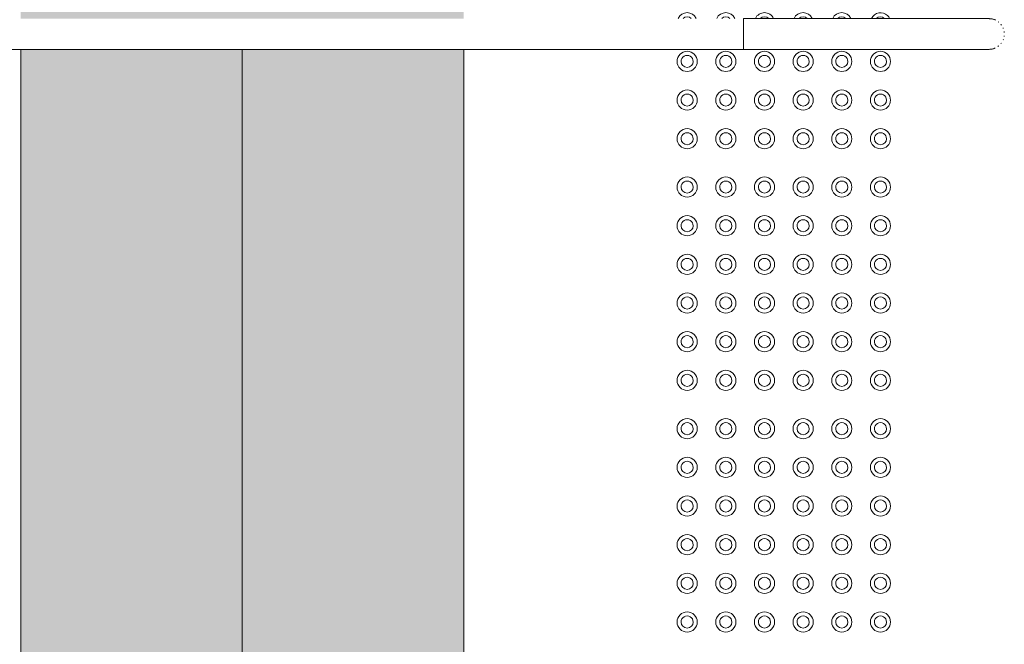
# Model space of a CAD drawing. Header units: metres. Extents: x 2.5 to 42.1, y -73.7 to -48.4.
# Tile 32 of 256: x 9.05 to 10.273, y -59.736 to -58.961. Entities that reach past the tile are written whole.
import ezdxf

# ---------------------------------------------------------------- set-up
doc = ezdxf.new("R2010")
doc.units = ezdxf.units.M
doc.linetypes.add('Projeção', pattern=[0.003968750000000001, 0.002381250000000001, -0.0015875])
for name, color, linetype, lineweight in [('A-FLOR', 7, 'Continuous', 18), ('A-GENM', 7, 'Continuous', 18), ('Balaústres', 7, 'Continuous', 18), ('Corrimão', 7, 'Continuous', 18), ('Guarda-corpos', 7, 'Continuous', 18), ('S-STRS', 7, 'Continuous', 18)]:
    doc.layers.add(name, color=color, linetype=linetype, lineweight=lineweight)
pattern_1 = [(49.99999999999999, (21.555, -62.92899999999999), (0.2732740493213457, -0.02391137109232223), [0.02858, -0.31433]), (355, (21.555, -62.92899999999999), (-0.05286337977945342, 0.2865879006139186), [0.02286, -0.25146]), (100.451, (21.578, -62.931), (0.2204178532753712, 0.2626803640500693), [0.02429, -0.26714]), (46.184, (21.555, -62.853), (0.4066185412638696, -0.06305748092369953), [0.04286, -0.47149]), (96.636, (21.589, -62.858), (0.356106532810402, 0.371138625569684), [0.03643, -0.4007]), (351.184, (21.555, -62.853), (0.3561083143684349, 0.3711369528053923), [0.03429, -0.37719]), (21, (21.593, -62.872), (0.2274184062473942, -0.1533992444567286), [0.02858, -0.31433]), (326, (21.593, -62.872), (0.09270521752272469, 0.2762841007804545), [0.02286, -0.25146]), (71.45100000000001, (21.612, -62.88399999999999), (0.3201317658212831, 0.1228847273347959), [0.02429, -0.26714]), (37.50000000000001, (21.555, -62.92899999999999), (0.004637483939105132, 0.1268326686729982), [0.00251, -0.2459, 0.00251, -0.25276, -0.25241]), (37.50000000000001, (21.555, -62.92899999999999), (0.004637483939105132, 0.1268326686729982), [-0.50368, 0.00251, -0.2499]), (7.499999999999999, (21.555, -62.92899999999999), (0.1002335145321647, 0.1502686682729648), [0.00251, -0.14303, 0.00251, -0.24018, -0.0962]), (7.499999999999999, (21.555, -62.92899999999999), (0.1002335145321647, 0.1502686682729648), [-0.38824, 0.00251, -0.09369]), (327.5, (21.47, -62.92899999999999), (0.2033840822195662, -0.008594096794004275), [0.00251, -0.09274, 0.00251, -0.29467, -0.39433]), (327.5, (21.47, -62.92899999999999), (0.2033840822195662, -0.008594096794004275), [-0.39243, 0.00251, -0.39182]), (317.5, (21.432, -62.92899999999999), (0.2221915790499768, 0.0381397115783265), [0.00251, -0.12131, 0.00251, -0.19484, -0.28004]), (317.5, (21.432, -62.92899999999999), (0.2221915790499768, 0.0381397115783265), [-0.32118, 0.00251, -0.27752])]

# ---------------------------------------------------------------- blocks, each defined once
blk = doc.blocks.new('_ARQPWR_ACS Piso tátil de alerta - 30 cm Inox-V37-TÉRREO _0_32m')
at = {"layer": 'A-GENM', "color": 253, "true_color": 0xaaaaaa}
for centre, radius, start, end in [((-0.1199999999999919, 0.1200000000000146), 0.01249999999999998, 0, 179.9999999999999), ((-0.1199999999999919, 0.1200000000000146), 0.007500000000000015, 359.9999999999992, 179.9999999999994), ((-0.07199999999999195, 0.1200000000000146), 0.0125, 0, 179.9999999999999), ((-0.07199999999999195, 0.1200000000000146), 0.007500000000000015, 359.9999999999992, 179.9999999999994), ((-0.02399999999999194, 0.1200000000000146), 0.0125, 3.81666561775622e-14, 179.9999999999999), ((-0.02399999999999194, 0.1200000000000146), 0.007500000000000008, 359.9999999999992, 179.9999999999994), ((0.02400000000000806, 0.1200000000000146), 0.0125, 3.498610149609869e-14, 179.9999999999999), ((0.02400000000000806, 0.1200000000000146), 0.007500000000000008, 359.9999999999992, 179.9999999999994), ((0.07200000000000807, 0.1200000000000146), 0.0125, 3.180554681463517e-14, 179.9999999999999), ((0.07200000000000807, 0.1200000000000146), 0.007499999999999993, 359.9999999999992, 179.9999999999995), ((0.120000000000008, 0.1200000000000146), 0.0125, 0, 179.9999999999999), ((0.120000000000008, 0.1200000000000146), 0.007500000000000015, 359.9999999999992, 179.9999999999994), ((-0.1199999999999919, 0.1200000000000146), 0.0125, 179.9999999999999, 359.9999999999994), ((-0.1199999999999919, 0.1200000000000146), 0.007500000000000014, 179.9999999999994, 359.9999999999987), ((-0.07199999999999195, 0.1200000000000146), 0.0125, 179.9999999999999, 359.9999999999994), ((-0.07199999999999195, 0.1200000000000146), 0.00750000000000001, 179.9999999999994, 359.9999999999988), ((-0.02399999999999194, 0.1200000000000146), 0.0125, 179.9999999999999, 359.9999999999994), ((-0.02399999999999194, 0.1200000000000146), 0.007500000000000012, 179.9999999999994, 359.9999999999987), ((0.02400000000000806, 0.1200000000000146), 0.0125, 179.9999999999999, 359.9999999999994), ((0.02400000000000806, 0.1200000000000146), 0.007500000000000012, 179.9999999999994, 359.9999999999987), ((0.07200000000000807, 0.1200000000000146), 0.0125, 179.9999999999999, 359.9999999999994), ((0.07200000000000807, 0.1200000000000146), 0.007500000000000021, 179.9999999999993, 359.9999999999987), ((0.120000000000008, 0.1200000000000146), 0.0125, 179.9999999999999, 359.9999999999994), ((0.120000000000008, 0.1200000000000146), 0.00750000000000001, 179.9999999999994, 359.9999999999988), ((-0.119999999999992, 0.07200000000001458), 0.0125, 2.544443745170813e-14, 179.9999999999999), ((-0.119999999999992, 0.07200000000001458), 0.007500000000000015, 359.9999999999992, 179.9999999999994), ((-0.07199999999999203, 0.07200000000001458), 0.01249999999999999, 2.544443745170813e-14, 179.9999999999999), ((-0.07199999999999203, 0.07200000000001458), 0.007500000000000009, 359.9999999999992, 179.9999999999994), ((-0.02399999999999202, 0.07200000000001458), 0.01249999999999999, 3.180554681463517e-14, 179.9999999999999), ((-0.02399999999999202, 0.07200000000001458), 0.007500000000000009, 359.9999999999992, 179.9999999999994), ((0.02400000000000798, 0.07200000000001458), 0.01249999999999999, 3.180554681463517e-14, 179.9999999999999), ((0.02400000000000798, 0.07200000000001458), 0.007500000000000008, 359.9999999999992, 179.9999999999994), ((0.07200000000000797, 0.07200000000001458), 0.0125, 0, 179.9999999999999), ((0.07200000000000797, 0.07200000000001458), 0.007500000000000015, 359.9999999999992, 179.9999999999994), ((0.120000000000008, 0.07200000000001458), 0.01249999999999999, 45.70198121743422, 179.9999999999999), ((0.120000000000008, 0.07200000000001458), 0.007500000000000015, 359.9999999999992, 179.9999999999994), ((0.120000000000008, 0.07200000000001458), 0.01250000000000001, 0, 45), ((-0.119999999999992, 0.07200000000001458), 0.01249999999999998, 179.9999999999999, 359.9999999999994), ((-0.119999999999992, 0.07200000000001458), 0.00750000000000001, 179.9999999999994, 359.9999999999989), ((-0.07199999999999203, 0.07200000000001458), 0.01249999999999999, 179.9999999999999, 359.9999999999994), ((-0.07199999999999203, 0.07200000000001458), 0.00750000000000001, 179.9999999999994, 359.9999999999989), ((-0.02399999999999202, 0.07200000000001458), 0.01249999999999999, 179.9999999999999, 359.9999999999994), ((-0.02399999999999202, 0.07200000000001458), 0.007500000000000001, 179.9999999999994, 359.9999999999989), ((0.02400000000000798, 0.07200000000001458), 0.01249999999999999, 179.9999999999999, 359.9999999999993), ((0.02400000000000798, 0.07200000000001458), 0.007500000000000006, 179.9999999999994, 359.9999999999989), ((0.07200000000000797, 0.07200000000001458), 0.0125, 179.9999999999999, 359.9999999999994), ((0.07200000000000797, 0.07200000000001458), 0.0075, 179.9999999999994, 359.9999999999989), ((0.120000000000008, 0.07200000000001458), 0.01249999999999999, 179.9999999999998, 314.298018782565), ((0.120000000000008, 0.07200000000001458), 0.00750000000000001, 179.9999999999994, 359.9999999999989), ((0.120000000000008, 0.07200000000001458), 0.01249999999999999, 314.9999999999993, 359.9999999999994), ((-0.1199999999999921, 0.02400000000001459), 0.01249999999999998, 25.71040256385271, 154.2895974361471), ((-0.1199999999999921, 0.02400000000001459), 0.007499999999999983, 46.64990175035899, 133.3500982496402), ((-0.0719999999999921, 0.02400000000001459), 0.01249999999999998, 25.7104025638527, 154.2895974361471), ((-0.0719999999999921, 0.02400000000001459), 0.007499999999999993, 46.64990175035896, 133.3500982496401), ((-0.02399999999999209, 0.02400000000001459), 0.01249999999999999, 25.29853726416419, 154.3396925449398), ((-0.02399999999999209, 0.02400000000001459), 0.007499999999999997, 46.08585666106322, 133.6238956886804), ((0.02400000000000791, 0.02400000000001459), 0.01249999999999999, 25.71040256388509, 154.2895974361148), ((0.02400000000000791, 0.02400000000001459), 0.007499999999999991, 46.64990175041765, 133.3500982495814), ((0.07200000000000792, 0.02400000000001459), 0.01249999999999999, 25.71040256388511, 154.2895974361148), ((0.07200000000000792, 0.02400000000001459), 0.007499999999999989, 46.64990175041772, 133.3500982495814), ((0.1200000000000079, 0.02400000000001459), 0.01249999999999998, 45.7019812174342, 154.2895974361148), ((0.1200000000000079, 0.02400000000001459), 0.007499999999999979, 46.6499017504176, 133.3500982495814), ((0.1200000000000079, 0.02400000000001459), 0.01250000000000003, 25.71040256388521, 44.99999999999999), ((-0.1199999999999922, -0.02399999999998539), 0.01249999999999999, 5.724998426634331e-14, 179.9999999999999), ((-0.07199999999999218, -0.02399999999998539), 0.0125, 1.90833280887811e-14, 179.9999999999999), ((-0.02399999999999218, -0.02399999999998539), 0.01249999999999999, 4.452776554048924e-14, 179.9999999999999), ((0.02400000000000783, -0.02399999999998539), 0.01249999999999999, 6.361109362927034e-14, 179.9999999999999), ((0.07200000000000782, -0.02399999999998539), 0.0125, 2.544443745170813e-14, 179.9999999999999), ((0.1200000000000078, -0.02399999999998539), 0.0125, 1.90833280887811e-14, 179.9999999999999), ((-0.1199999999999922, -0.02399999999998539), 0.01249999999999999, 179.9999999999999, 359.9999999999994), ((-0.1199999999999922, -0.02399999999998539), 0.007500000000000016, 359.9999999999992, 179.9999999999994), ((-0.1199999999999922, -0.02399999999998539), 0.007500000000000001, 179.9999999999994, 359.9999999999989), ((-0.07199999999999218, -0.02399999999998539), 0.01249999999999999, 179.9999999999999, 359.9999999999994), ((-0.07199999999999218, -0.02399999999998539), 0.007500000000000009, 359.9999999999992, 179.9999999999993), ((-0.07199999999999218, -0.02399999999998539), 0.007500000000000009, 179.9999999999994, 359.9999999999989), ((-0.02399999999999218, -0.02399999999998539), 0.01249999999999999, 179.9999999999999, 359.9999999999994), ((-0.02399999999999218, -0.02399999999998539), 0.007500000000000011, 359.9999999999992, 179.9999999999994), ((-0.02399999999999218, -0.02399999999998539), 0.007500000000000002, 179.9999999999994, 359.9999999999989), ((0.02400000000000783, -0.02399999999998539), 0.01249999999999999, 179.9999999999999, 359.9999999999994), ((0.02400000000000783, -0.02399999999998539), 0.007500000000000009, 359.9999999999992, 179.9999999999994), ((0.02400000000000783, -0.02399999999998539), 0.007500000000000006, 179.9999999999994, 359.9999999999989), ((0.07200000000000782, -0.02399999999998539), 0.01249999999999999, 179.9999999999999, 359.9999999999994), ((0.07200000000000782, -0.02399999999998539), 0.007500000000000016, 359.9999999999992, 179.9999999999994), ((0.07200000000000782, -0.02399999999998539), 0.007500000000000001, 179.9999999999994, 359.9999999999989), ((0.1200000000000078, -0.02399999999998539), 0.01249999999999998, 179.9999999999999, 359.9999999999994), ((0.1200000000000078, -0.02399999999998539), 0.007500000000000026, 359.9999999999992, 179.9999999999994), ((0.1200000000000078, -0.02399999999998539), 0.007500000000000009, 179.9999999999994, 359.9999999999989), ((-0.1199999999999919, -0.07199999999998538), 0.01249999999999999, 6.361109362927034e-14, 179.9999999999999), ((-0.07199999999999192, -0.07199999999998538), 0.01249999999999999, 6.361109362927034e-14, 179.9999999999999), ((-0.02399999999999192, -0.07199999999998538), 0.01249999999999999, 7.63333123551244e-14, 179.9999999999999), ((0.02400000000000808, -0.07199999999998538), 0.01249999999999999, 6.361109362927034e-14, 179.9999999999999), ((0.07200000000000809, -0.07199999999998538), 0.01249999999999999, 5.724998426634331e-14, 179.9999999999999), ((0.1200000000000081, -0.07199999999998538), 0.01249999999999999, 6.997220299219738e-14, 179.9999999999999), ((-0.1199999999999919, -0.07199999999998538), 0.01249999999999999, 179.9999999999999, 359.9999999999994), ((-0.1199999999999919, -0.07199999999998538), 0.007500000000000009, 359.9999999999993, 179.9999999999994), ((-0.1199999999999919, -0.07199999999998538), 0.007500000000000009, 179.9999999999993, 359.999999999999), ((-0.07199999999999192, -0.07199999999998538), 0.0125, 179.9999999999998, 359.9999999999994), ((-0.07199999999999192, -0.07199999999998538), 0.007500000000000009, 359.9999999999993, 179.9999999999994), ((-0.07199999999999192, -0.07199999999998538), 0.007500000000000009, 179.9999999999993, 359.999999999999), ((-0.02399999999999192, -0.07199999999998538), 0.01249999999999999, 179.9999999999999, 359.9999999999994), ((-0.02399999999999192, -0.07199999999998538), 0.007500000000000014, 359.9999999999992, 179.9999999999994), ((-0.02399999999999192, -0.07199999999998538), 0.007500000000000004, 179.9999999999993, 359.999999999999), ((0.02400000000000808, -0.07199999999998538), 0.01249999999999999, 179.9999999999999, 359.9999999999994), ((0.02400000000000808, -0.07199999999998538), 0.007500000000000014, 359.9999999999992, 179.9999999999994), ((0.02400000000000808, -0.07199999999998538), 0.0075, 179.9999999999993, 359.999999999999), ((0.07200000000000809, -0.07199999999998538), 0.0125, 179.9999999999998, 359.9999999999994), ((0.07200000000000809, -0.07199999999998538), 0.007500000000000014, 359.9999999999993, 179.9999999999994), ((0.07200000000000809, -0.07199999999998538), 0.007499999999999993, 179.9999999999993, 359.9999999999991), ((0.1200000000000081, -0.07199999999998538), 0.01249999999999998, 179.9999999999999, 359.9999999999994), ((0.1200000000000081, -0.07199999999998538), 0.007500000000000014, 359.9999999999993, 179.9999999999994), ((0.1200000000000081, -0.07199999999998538), 0.007500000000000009, 179.9999999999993, 359.999999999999), ((-0.1199999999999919, -0.1199999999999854), 0.0125, 2.544443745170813e-14, 179.9999999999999), ((-0.07199999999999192, -0.1199999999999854), 0.0125, 2.544443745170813e-14, 179.9999999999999), ((-0.02399999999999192, -0.1199999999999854), 0.01249999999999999, 3.180554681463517e-14, 179.9999999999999), ((0.02400000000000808, -0.1199999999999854), 0.01249999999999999, 4.452776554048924e-14, 179.9999999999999), ((0.07200000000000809, -0.1199999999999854), 0.01249999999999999, 2.544443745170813e-14, 179.9999999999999), ((0.1200000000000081, -0.1199999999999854), 0.0125, 2.544443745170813e-14, 179.9999999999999), ((-0.1199999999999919, -0.1199999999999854), 0.01249999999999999, 179.9999999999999, 359.9999999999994), ((-0.1199999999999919, -0.1199999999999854), 0.007499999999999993, 359.9999999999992, 179.9999999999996), ((-0.1199999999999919, -0.1199999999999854), 0.007500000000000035, 179.9999999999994, 359.9999999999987), ((-0.07199999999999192, -0.1199999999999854), 0.0125, 179.9999999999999, 359.9999999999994), ((-0.07199999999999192, -0.1199999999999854), 0.007499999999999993, 359.9999999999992, 179.9999999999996), ((-0.07199999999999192, -0.1199999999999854), 0.007500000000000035, 179.9999999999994, 359.9999999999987), ((-0.02399999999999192, -0.1199999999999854), 0.01249999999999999, 179.9999999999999, 359.9999999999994), ((-0.02399999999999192, -0.1199999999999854), 0.007500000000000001, 359.9999999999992, 179.9999999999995), ((-0.02399999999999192, -0.1199999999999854), 0.00750000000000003, 179.9999999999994, 359.9999999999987), ((0.02400000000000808, -0.1199999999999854), 0.01249999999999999, 179.9999999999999, 359.9999999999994), ((0.02400000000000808, -0.1199999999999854), 0.007499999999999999, 359.9999999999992, 179.9999999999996), ((0.02400000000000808, -0.1199999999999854), 0.007500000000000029, 179.9999999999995, 359.9999999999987), ((0.07200000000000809, -0.1199999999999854), 0.0125, 179.9999999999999, 359.9999999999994), ((0.07200000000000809, -0.1199999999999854), 0.007500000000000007, 359.9999999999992, 179.9999999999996), ((0.07200000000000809, -0.1199999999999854), 0.007500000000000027, 179.9999999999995, 359.9999999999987), ((0.1200000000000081, -0.1199999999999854), 0.01249999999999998, 179.9999999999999, 359.9999999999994), ((0.1200000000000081, -0.1199999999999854), 0.007500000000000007, 359.9999999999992, 179.9999999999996), ((0.1200000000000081, -0.1199999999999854), 0.007500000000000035, 179.9999999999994, 359.9999999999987)]:
    blk.add_arc(centre, radius, start, end, dxfattribs=at)
blk = doc.blocks.new('_ARQPWR_ACS Piso tátil de alerta - 30 cm Inox-7195133-TÉRREO _0_32m')
at = {"layer": 'A-GENM', "color": 253, "true_color": 0xaaaaaa}
for centre, radius, start, end in [((-0.1199999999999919, 0.1200000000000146), 0.01249999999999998, 0, 179.9999999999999), ((-0.1199999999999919, 0.1200000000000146), 0.007500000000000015, 359.9999999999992, 179.9999999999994), ((-0.07199999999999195, 0.1200000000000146), 0.0125, 0, 179.9999999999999), ((-0.07199999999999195, 0.1200000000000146), 0.007500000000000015, 359.9999999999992, 179.9999999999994), ((-0.02399999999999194, 0.1200000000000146), 0.0125, 3.81666561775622e-14, 179.9999999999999), ((-0.02399999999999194, 0.1200000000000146), 0.007500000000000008, 359.9999999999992, 179.9999999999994), ((0.02400000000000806, 0.1200000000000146), 0.0125, 3.498610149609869e-14, 179.9999999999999), ((0.02400000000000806, 0.1200000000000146), 0.007500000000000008, 359.9999999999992, 179.9999999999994), ((0.07200000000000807, 0.1200000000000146), 0.0125, 3.180554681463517e-14, 179.9999999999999), ((0.07200000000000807, 0.1200000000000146), 0.007499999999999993, 359.9999999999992, 179.9999999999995), ((0.120000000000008, 0.1200000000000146), 0.0125, 0, 179.9999999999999), ((0.120000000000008, 0.1200000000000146), 0.007500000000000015, 359.9999999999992, 179.9999999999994), ((-0.1199999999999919, 0.1200000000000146), 0.0125, 179.9999999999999, 359.9999999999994), ((-0.1199999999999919, 0.1200000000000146), 0.007500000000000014, 179.9999999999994, 359.9999999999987), ((-0.07199999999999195, 0.1200000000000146), 0.0125, 179.9999999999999, 359.9999999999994), ((-0.07199999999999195, 0.1200000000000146), 0.00750000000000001, 179.9999999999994, 359.9999999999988), ((-0.02399999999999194, 0.1200000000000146), 0.0125, 179.9999999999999, 359.9999999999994), ((-0.02399999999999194, 0.1200000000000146), 0.007500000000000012, 179.9999999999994, 359.9999999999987), ((0.02400000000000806, 0.1200000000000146), 0.0125, 179.9999999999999, 359.9999999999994), ((0.02400000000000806, 0.1200000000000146), 0.007500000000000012, 179.9999999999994, 359.9999999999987), ((0.07200000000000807, 0.1200000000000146), 0.0125, 179.9999999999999, 359.9999999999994), ((0.07200000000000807, 0.1200000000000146), 0.007500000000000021, 179.9999999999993, 359.9999999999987), ((0.120000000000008, 0.1200000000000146), 0.0125, 179.9999999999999, 359.9999999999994), ((0.120000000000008, 0.1200000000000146), 0.00750000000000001, 179.9999999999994, 359.9999999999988), ((-0.119999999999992, 0.07200000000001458), 0.0125, 2.544443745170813e-14, 179.9999999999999), ((-0.119999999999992, 0.07200000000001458), 0.007500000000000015, 359.9999999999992, 179.9999999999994), ((-0.07199999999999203, 0.07200000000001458), 0.01249999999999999, 2.544443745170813e-14, 179.9999999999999), ((-0.07199999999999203, 0.07200000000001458), 0.007500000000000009, 359.9999999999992, 179.9999999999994), ((-0.02399999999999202, 0.07200000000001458), 0.01249999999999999, 3.180554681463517e-14, 179.9999999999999), ((-0.02399999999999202, 0.07200000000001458), 0.007500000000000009, 359.9999999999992, 179.9999999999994), ((0.02400000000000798, 0.07200000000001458), 0.01249999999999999, 3.180554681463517e-14, 179.9999999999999), ((0.02400000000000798, 0.07200000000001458), 0.007500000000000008, 359.9999999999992, 179.9999999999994), ((0.07200000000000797, 0.07200000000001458), 0.0125, 0, 179.9999999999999), ((0.07200000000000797, 0.07200000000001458), 0.007500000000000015, 359.9999999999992, 179.9999999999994), ((0.120000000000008, 0.07200000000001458), 0.01249999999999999, 2.544443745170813e-14, 179.9999999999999), ((0.120000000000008, 0.07200000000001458), 0.007500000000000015, 359.9999999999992, 179.9999999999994), ((-0.119999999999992, 0.07200000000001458), 0.01249999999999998, 179.9999999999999, 359.9999999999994), ((-0.119999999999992, 0.07200000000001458), 0.00750000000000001, 179.9999999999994, 359.9999999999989), ((-0.07199999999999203, 0.07200000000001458), 0.01249999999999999, 179.9999999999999, 359.9999999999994), ((-0.07199999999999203, 0.07200000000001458), 0.00750000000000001, 179.9999999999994, 359.9999999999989), ((-0.02399999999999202, 0.07200000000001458), 0.01249999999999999, 179.9999999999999, 359.9999999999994), ((-0.02399999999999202, 0.07200000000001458), 0.007500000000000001, 179.9999999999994, 359.9999999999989), ((0.02400000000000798, 0.07200000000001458), 0.01249999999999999, 179.9999999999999, 359.9999999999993), ((0.02400000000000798, 0.07200000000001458), 0.007500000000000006, 179.9999999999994, 359.9999999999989), ((0.07200000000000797, 0.07200000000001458), 0.0125, 179.9999999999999, 359.9999999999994), ((0.07200000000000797, 0.07200000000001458), 0.0075, 179.9999999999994, 359.9999999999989), ((0.120000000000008, 0.07200000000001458), 0.01249999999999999, 179.9999999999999, 359.9999999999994), ((0.120000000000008, 0.07200000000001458), 0.00750000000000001, 179.9999999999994, 359.9999999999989), ((-0.1199999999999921, 0.02400000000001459), 0.0125, 1.590277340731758e-14, 179.9999999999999), ((-0.1199999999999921, 0.02400000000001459), 0.007500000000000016, 359.9999999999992, 179.9999999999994), ((-0.0719999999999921, 0.02400000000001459), 0.0125, 1.590277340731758e-14, 179.9999999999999), ((-0.0719999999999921, 0.02400000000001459), 0.007500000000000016, 359.9999999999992, 179.9999999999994), ((-0.02399999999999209, 0.02400000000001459), 0.01249999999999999, 5.088887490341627e-14, 179.9999999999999), ((-0.02399999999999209, 0.02400000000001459), 0.007500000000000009, 359.9999999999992, 179.9999999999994), ((0.02400000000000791, 0.02400000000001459), 0.01249999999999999, 4.452776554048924e-14, 179.9999999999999), ((0.02400000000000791, 0.02400000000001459), 0.007500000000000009, 359.9999999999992, 179.9999999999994), ((0.07200000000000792, 0.02400000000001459), 0.0125, 4.452776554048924e-14, 179.9999999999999), ((0.07200000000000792, 0.02400000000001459), 0.007500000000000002, 359.9999999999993, 179.9999999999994), ((0.1200000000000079, 0.02400000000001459), 0.0125, 1.590277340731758e-14, 179.9999999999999), ((0.1200000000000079, 0.02400000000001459), 0.007500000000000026, 359.9999999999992, 179.9999999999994), ((-0.1199999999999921, 0.02400000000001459), 0.01249999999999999, 179.9999999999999, 359.9999999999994), ((-0.1199999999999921, 0.02400000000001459), 0.007500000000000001, 179.9999999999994, 359.9999999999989), ((-0.0719999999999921, 0.02400000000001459), 0.01249999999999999, 179.9999999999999, 359.9999999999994), ((-0.0719999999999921, 0.02400000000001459), 0.007500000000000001, 179.9999999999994, 359.9999999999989), ((-0.02399999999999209, 0.02400000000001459), 0.01249999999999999, 179.9999999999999, 359.9999999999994), ((-0.02399999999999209, 0.02400000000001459), 0.007500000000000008, 179.9999999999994, 359.9999999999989), ((0.02400000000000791, 0.02400000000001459), 0.01249999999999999, 179.9999999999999, 359.9999999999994), ((0.02400000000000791, 0.02400000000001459), 0.007500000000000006, 179.9999999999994, 359.9999999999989), ((0.07200000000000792, 0.02400000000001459), 0.01249999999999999, 179.9999999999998, 359.9999999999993), ((0.07200000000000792, 0.02400000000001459), 0.007500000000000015, 179.9999999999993, 359.9999999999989), ((0.1200000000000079, 0.02400000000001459), 0.01249999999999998, 179.9999999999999, 359.9999999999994), ((0.1200000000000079, 0.02400000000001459), 0.007500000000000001, 179.9999999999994, 359.9999999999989), ((-0.1199999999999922, -0.02399999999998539), 0.01249999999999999, 5.724998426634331e-14, 179.9999999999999), ((-0.07199999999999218, -0.02399999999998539), 0.0125, 1.90833280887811e-14, 179.9999999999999), ((-0.02399999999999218, -0.02399999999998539), 0.01249999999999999, 4.452776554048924e-14, 179.9999999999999), ((0.02400000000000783, -0.02399999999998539), 0.01249999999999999, 6.361109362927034e-14, 179.9999999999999), ((0.07200000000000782, -0.02399999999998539), 0.0125, 2.544443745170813e-14, 179.9999999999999), ((0.1200000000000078, -0.02399999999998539), 0.0125, 1.90833280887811e-14, 179.9999999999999), ((-0.1199999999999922, -0.02399999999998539), 0.01249999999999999, 179.9999999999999, 359.9999999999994), ((-0.1199999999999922, -0.02399999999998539), 0.007500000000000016, 359.9999999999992, 179.9999999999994), ((-0.1199999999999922, -0.02399999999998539), 0.007500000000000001, 179.9999999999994, 359.9999999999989), ((-0.07199999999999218, -0.02399999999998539), 0.01249999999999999, 179.9999999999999, 359.9999999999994), ((-0.07199999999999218, -0.02399999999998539), 0.007500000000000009, 359.9999999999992, 179.9999999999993), ((-0.07199999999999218, -0.02399999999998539), 0.007500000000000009, 179.9999999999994, 359.9999999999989), ((-0.02399999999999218, -0.02399999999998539), 0.01249999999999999, 179.9999999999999, 359.9999999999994), ((-0.02399999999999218, -0.02399999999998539), 0.007500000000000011, 359.9999999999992, 179.9999999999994), ((-0.02399999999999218, -0.02399999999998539), 0.007500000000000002, 179.9999999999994, 359.9999999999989), ((0.02400000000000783, -0.02399999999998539), 0.01249999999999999, 179.9999999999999, 359.9999999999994), ((0.02400000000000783, -0.02399999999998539), 0.007500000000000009, 359.9999999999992, 179.9999999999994), ((0.02400000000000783, -0.02399999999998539), 0.007500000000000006, 179.9999999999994, 359.9999999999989), ((0.07200000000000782, -0.02399999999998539), 0.01249999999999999, 179.9999999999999, 359.9999999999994), ((0.07200000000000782, -0.02399999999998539), 0.007500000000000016, 359.9999999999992, 179.9999999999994), ((0.07200000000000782, -0.02399999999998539), 0.007500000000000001, 179.9999999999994, 359.9999999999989), ((0.1200000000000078, -0.02399999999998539), 0.01249999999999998, 179.9999999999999, 359.9999999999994), ((0.1200000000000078, -0.02399999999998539), 0.007500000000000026, 359.9999999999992, 179.9999999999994), ((0.1200000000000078, -0.02399999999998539), 0.007500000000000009, 179.9999999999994, 359.9999999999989), ((-0.1199999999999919, -0.07199999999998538), 0.01249999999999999, 6.361109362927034e-14, 179.9999999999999), ((-0.07199999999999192, -0.07199999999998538), 0.01249999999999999, 6.361109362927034e-14, 179.9999999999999), ((-0.02399999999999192, -0.07199999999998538), 0.01249999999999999, 7.63333123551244e-14, 179.9999999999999), ((0.02400000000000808, -0.07199999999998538), 0.01249999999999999, 6.361109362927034e-14, 179.9999999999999), ((0.07200000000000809, -0.07199999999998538), 0.01249999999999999, 5.724998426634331e-14, 179.9999999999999), ((0.1200000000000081, -0.07199999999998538), 0.01249999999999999, 6.997220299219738e-14, 179.9999999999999), ((-0.1199999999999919, -0.07199999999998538), 0.01249999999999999, 179.9999999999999, 359.9999999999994), ((-0.1199999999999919, -0.07199999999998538), 0.007500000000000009, 359.9999999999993, 179.9999999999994), ((-0.1199999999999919, -0.07199999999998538), 0.007500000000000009, 179.9999999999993, 359.999999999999), ((-0.07199999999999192, -0.07199999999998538), 0.0125, 179.9999999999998, 359.9999999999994), ((-0.07199999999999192, -0.07199999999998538), 0.007500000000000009, 359.9999999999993, 179.9999999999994), ((-0.07199999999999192, -0.07199999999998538), 0.007500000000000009, 179.9999999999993, 359.999999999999), ((-0.02399999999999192, -0.07199999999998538), 0.01249999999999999, 179.9999999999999, 359.9999999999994), ((-0.02399999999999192, -0.07199999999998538), 0.007500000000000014, 359.9999999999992, 179.9999999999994), ((-0.02399999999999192, -0.07199999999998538), 0.007500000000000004, 179.9999999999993, 359.999999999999), ((0.02400000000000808, -0.07199999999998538), 0.01249999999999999, 179.9999999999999, 359.9999999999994), ((0.02400000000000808, -0.07199999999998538), 0.007500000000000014, 359.9999999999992, 179.9999999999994), ((0.02400000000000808, -0.07199999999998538), 0.0075, 179.9999999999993, 359.999999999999), ((0.07200000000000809, -0.07199999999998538), 0.0125, 179.9999999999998, 359.9999999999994), ((0.07200000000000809, -0.07199999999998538), 0.007500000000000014, 359.9999999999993, 179.9999999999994), ((0.07200000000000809, -0.07199999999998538), 0.007499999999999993, 179.9999999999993, 359.9999999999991), ((0.1200000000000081, -0.07199999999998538), 0.01249999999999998, 179.9999999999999, 359.9999999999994), ((0.1200000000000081, -0.07199999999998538), 0.007500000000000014, 359.9999999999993, 179.9999999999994), ((0.1200000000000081, -0.07199999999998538), 0.007500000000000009, 179.9999999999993, 359.999999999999), ((-0.1199999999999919, -0.1199999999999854), 0.0125, 2.544443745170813e-14, 179.9999999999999), ((-0.07199999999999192, -0.1199999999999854), 0.0125, 2.544443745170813e-14, 179.9999999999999), ((-0.02399999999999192, -0.1199999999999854), 0.01249999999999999, 3.180554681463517e-14, 179.9999999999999), ((0.02400000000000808, -0.1199999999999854), 0.01249999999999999, 4.452776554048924e-14, 179.9999999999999), ((0.07200000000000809, -0.1199999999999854), 0.01249999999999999, 2.544443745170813e-14, 179.9999999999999), ((0.1200000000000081, -0.1199999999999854), 0.0125, 2.544443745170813e-14, 179.9999999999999), ((-0.1199999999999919, -0.1199999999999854), 0.01249999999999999, 179.9999999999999, 359.9999999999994), ((-0.1199999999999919, -0.1199999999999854), 0.007499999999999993, 359.9999999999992, 179.9999999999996), ((-0.1199999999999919, -0.1199999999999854), 0.007500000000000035, 179.9999999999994, 359.9999999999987), ((-0.07199999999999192, -0.1199999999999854), 0.0125, 179.9999999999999, 359.9999999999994), ((-0.07199999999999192, -0.1199999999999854), 0.007499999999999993, 359.9999999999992, 179.9999999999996), ((-0.07199999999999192, -0.1199999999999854), 0.007500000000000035, 179.9999999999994, 359.9999999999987), ((-0.02399999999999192, -0.1199999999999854), 0.01249999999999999, 179.9999999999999, 359.9999999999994), ((-0.02399999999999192, -0.1199999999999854), 0.007500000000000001, 359.9999999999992, 179.9999999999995), ((-0.02399999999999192, -0.1199999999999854), 0.00750000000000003, 179.9999999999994, 359.9999999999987), ((0.02400000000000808, -0.1199999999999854), 0.01249999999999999, 179.9999999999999, 359.9999999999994), ((0.02400000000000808, -0.1199999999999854), 0.007499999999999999, 359.9999999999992, 179.9999999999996), ((0.02400000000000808, -0.1199999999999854), 0.007500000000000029, 179.9999999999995, 359.9999999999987), ((0.07200000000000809, -0.1199999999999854), 0.0125, 179.9999999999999, 359.9999999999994), ((0.07200000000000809, -0.1199999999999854), 0.007500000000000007, 359.9999999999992, 179.9999999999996), ((0.07200000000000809, -0.1199999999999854), 0.007500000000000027, 179.9999999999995, 359.9999999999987), ((0.1200000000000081, -0.1199999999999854), 0.01249999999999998, 179.9999999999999, 359.9999999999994), ((0.1200000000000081, -0.1199999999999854), 0.007500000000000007, 359.9999999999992, 179.9999999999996), ((0.1200000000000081, -0.1199999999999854), 0.007500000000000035, 179.9999999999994, 359.9999999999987)]:
    blk.add_arc(centre, radius, start, end, dxfattribs=at)
blk = doc.blocks.new('Guarda-corpo - 1_-6163817-TÉRREO _0_32m')
at = {"layer": 'Balaústres', "color": 253, "true_color": 0xaaaaaa}
for p, q in [((-0.007607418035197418, 0.3222650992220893), (-0.006902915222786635, 0.3225553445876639)), ((0.002280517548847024, 0.3237130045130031), (0.003035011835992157, 0.3236066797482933)), ((0.006710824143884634, 0.3226288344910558), (0.007418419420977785, 0.3223462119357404)), ((0.01137657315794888, 0.3200799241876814), (0.01197850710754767, 0.3196127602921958)), ((-0.01527992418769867, 0.3161765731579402), (-0.01481276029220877, 0.316778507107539)), ((-0.01905000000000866, 0.2031999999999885), (-0.01905000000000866, -1.299440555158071e-14)), ((0.01904999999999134, -1.299440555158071e-14), (0.01904999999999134, 0.2031999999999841))]:
    blk.add_line(p, q, dxfattribs=at)
at = {"layer": 'Balaústres', "color": 253, "true_color": 0xaaaaaa, "flags": 128}
for points in [[(-0.01213772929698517, 0.3194825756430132), (-0.01154087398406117, 0.3199562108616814), (-0.01092555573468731, 0.3204055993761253)], [(-0.003237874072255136, 0.3235728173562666), (-0.00248457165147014, 0.3236872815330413), (-0.001727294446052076, 0.3237715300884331)], [(-0.01905000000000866, 0.304799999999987), (-0.01903476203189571, 0.3055617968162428), (-0.01898907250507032, 0.3063223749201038), (-0.01891300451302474, 0.3070805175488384), (-0.01880667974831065, 0.3078350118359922), (-0.01867026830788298, 0.3085846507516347), (-0.01850398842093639, 0.3093282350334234), (-0.01830810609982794, 0.3100645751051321), (-0.01808293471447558, 0.3107924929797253), (-0.01782883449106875, 0.311510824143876), (-0.01754621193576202, 0.3122184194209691), (-0.0172355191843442, 0.3129141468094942)], [(0.01468257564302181, 0.3169377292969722), (0.01515621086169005, 0.3163408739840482), (0.01560559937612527, 0.3157255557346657)], [(0.01746509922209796, 0.3124074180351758), (0.01775534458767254, 0.311702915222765), (0.01801718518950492, 0.3109873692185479), (0.01825020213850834, 0.3102619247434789), (0.01845402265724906, 0.3095277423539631), (0.01862832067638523, 0.3087859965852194), (0.01877281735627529, 0.3080378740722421), (0.01888728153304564, 0.3072845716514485), (0.0189715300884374, 0.3065272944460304), (0.01902542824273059, 0.3057672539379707), (0.01904888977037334, 0.3050056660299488), (0.01904999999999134, 0.304799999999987)], [(-0.01905000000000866, 0.304799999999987), (-0.01905000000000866, 0.3047187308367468), (-0.01905000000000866, 0.3044750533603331), (-0.01905000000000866, 0.3040693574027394), (-0.01905000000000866, 0.3035022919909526), (-0.01905000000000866, 0.3027747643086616), (-0.01905000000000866, 0.3018879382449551), (-0.01905000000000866, 0.3008432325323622), (-0.01905000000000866, 0.299642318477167), (-0.01905000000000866, 0.2982871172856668), (-0.01905000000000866, 0.2967797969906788), (-0.01905000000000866, 0.2951227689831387), (-0.01905000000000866, 0.2933186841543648), (-0.01905000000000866, 0.291370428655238), (-0.01905000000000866, 0.2892811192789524), (-0.01905000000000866, 0.2870540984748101), (-0.01905000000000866, 0.2846929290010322), (-0.01905000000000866, 0.2822013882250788), (-0.01905000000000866, 0.2795834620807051), (-0.01905000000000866, 0.2768433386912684), (-0.01905000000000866, 0.2739854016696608), (-0.01905000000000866, 0.2710142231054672), (-0.01905000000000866, 0.2679345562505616), (-0.01905000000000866, 0.2647513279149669), (-0.01905000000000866, 0.2614696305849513), (-0.01905000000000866, 0.2580947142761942), (-0.01905000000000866, 0.2546319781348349), (-0.01905000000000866, 0.2510869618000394), (-0.01905000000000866, 0.2474653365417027), (-0.01905000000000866, 0.243772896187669), (-0.01905000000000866, 0.2400155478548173), (-0.01905000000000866, 0.2361993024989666), (-0.01905000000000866, 0.2323302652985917), (-0.01905000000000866, 0.2284146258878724), (-0.01905000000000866, 0.2244586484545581), (-0.01905000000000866, 0.2204686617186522), (-0.01905000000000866, 0.2164510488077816), (-0.01905000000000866, 0.2124122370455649), (-0.01905000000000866, 0.2083586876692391), (-0.01905000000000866, 0.204296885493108), (-0.01905000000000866, 0.2031999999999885)], [(-0.01905000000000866, 0.2928069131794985), (-0.01905000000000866, 0.2946502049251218), (-0.01905000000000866, 0.2963471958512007), (-0.01905000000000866, 0.2978951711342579), (-0.01905000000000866, 0.2992916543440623), (-0.01905000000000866, 0.300534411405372), (-0.01905000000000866, 0.3016214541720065), (-0.01905000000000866, 0.3025510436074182), (-0.01905000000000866, 0.303321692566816), (-0.01905000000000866, 0.3039321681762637), (-0.01905000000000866, 0.3043814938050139), (-0.01905000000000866, 0.304668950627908), (-0.01905000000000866, 0.3047940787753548), (-0.01905000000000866, 0.304799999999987)], [(0.01904999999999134, 0.2031999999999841), (0.01904999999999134, 0.2072629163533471), (0.01904999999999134, 0.2113193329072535), (0.01904999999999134, 0.2153627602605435), (0.01904999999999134, 0.2193867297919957), (0.01904999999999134, 0.2233848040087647), (0.01904999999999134, 0.2273505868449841), (0.01904999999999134, 0.2312777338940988), (0.01904999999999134, 0.2351599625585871), (0.01904999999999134, 0.2389910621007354), (0.01904999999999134, 0.2427649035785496), (0.01904999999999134, 0.2464754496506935), (0.01904999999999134, 0.250116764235), (0.01904999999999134, 0.2536830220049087), (0.01904999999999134, 0.2571685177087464), (0.01904999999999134, 0.2605676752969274), (0.01904999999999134, 0.2638750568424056), (0.01904999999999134, 0.2670853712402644), (0.01904999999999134, 0.2701934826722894), (0.01904999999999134, 0.273194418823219), (0.01904999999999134, 0.2760833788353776), (0.01904999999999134, 0.2788557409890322), (0.01904999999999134, 0.2815070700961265), (0.01904999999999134, 0.284033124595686), (0.01904999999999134, 0.2864298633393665), (0.01904999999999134, 0.2886934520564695), (0.01904999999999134, 0.2908202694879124), (0.01904999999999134, 0.2928069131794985), (0.01904999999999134, 0.2946502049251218), (0.01904999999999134, 0.2963471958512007), (0.01904999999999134, 0.2978951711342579), (0.01904999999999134, 0.2992916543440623), (0.01904999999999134, 0.300534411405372), (0.01904999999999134, 0.3016214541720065), (0.01904999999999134, 0.3025510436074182), (0.01904999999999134, 0.303321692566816), (0.01904999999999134, 0.3039321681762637), (0.01904999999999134, 0.3043814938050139), (0.01904999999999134, 0.304668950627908), (0.01904999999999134, 0.3047940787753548), (0.01904999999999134, 0.304799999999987)], [(0.01904999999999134, 0.304799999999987), (0.01904999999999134, 0.3047187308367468), (0.01904999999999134, 0.3044750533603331), (0.01904999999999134, 0.3040693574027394), (0.01904999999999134, 0.3035022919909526), (0.01904999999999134, 0.3027747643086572), (0.01904999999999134, 0.3018879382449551), (0.01904999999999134, 0.3008432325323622), (0.01904999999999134, 0.299642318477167), (0.01904999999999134, 0.2982871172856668), (0.01904999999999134, 0.2967797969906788), (0.01904999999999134, 0.2951227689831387), (0.01904999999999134, 0.2933186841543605)], [(0.01904999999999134, 0.2812482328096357), (0.01904999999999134, 0.2795834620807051), (0.01904999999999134, 0.2768433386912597), (0.01904999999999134, 0.2739854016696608), (0.01904999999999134, 0.2710142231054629), (0.01904999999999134, 0.2679345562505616), (0.01904999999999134, 0.2647513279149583), (0.01904999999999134, 0.2614696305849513), (0.01904999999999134, 0.2580947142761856), (0.01904999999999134, 0.2546319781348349), (0.01904999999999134, 0.2510869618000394), (0.01904999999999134, 0.2474653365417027), (0.01904999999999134, 0.243772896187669), (0.01904999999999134, 0.2400155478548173), (0.01904999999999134, 0.2361993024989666), (0.01904999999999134, 0.2323302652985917), (0.01904999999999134, 0.2284146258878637), (0.01904999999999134, 0.2244586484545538), (0.01904999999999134, 0.2204686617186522), (0.01904999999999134, 0.2164510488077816), (0.01904999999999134, 0.2124122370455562), (0.01904999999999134, 0.2083586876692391), (0.01904999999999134, 0.2042968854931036), (0.01904999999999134, 0.2031999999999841)], [(-0.01905000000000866, 0.2031999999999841), (-0.01905000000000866, 0.2072629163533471), (-0.01905000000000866, 0.2113193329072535), (-0.01905000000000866, 0.2153627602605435), (-0.01905000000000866, 0.2193867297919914), (-0.01905000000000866, 0.2233848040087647), (-0.01905000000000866, 0.2273505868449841), (-0.01905000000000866, 0.2312777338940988), (-0.01905000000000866, 0.2351599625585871), (-0.01905000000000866, 0.2389910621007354), (-0.01905000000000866, 0.2427649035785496), (-0.01905000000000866, 0.2464754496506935), (-0.01905000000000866, 0.250116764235), (-0.01905000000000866, 0.2525433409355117)]]:
    blk.add_lwpolyline(points, dxfattribs=at)
blk = doc.blocks.new('Guarda-corpo - Guarda-corpo-8412140-TÉRREO _0_32m')
at = {"layer": 'Corrimão', "color": 253, "true_color": 0xaaaaaa}
for p, q in [((9.948997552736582, -58.95939708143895), (9.948997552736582, -58.99749708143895)), ((9.32653677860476, -58.99749708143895), (8.77653677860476, -58.99749708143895)), ((9.948997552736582, -58.99749708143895), (9.32653677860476, -58.99749708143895))]:
    blk.add_line(p, q, dxfattribs=at)
at = {"rotation": 270}
blk.add_blockref('Guarda-corpo - 1_-6163817-TÉRREO _0_32m', (9.948997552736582, -58.97844708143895), dxfattribs=at)
blk = doc.blocks.new('4 GRE - ESCOLA DE CINEMA E AUDIOVISUAL CINE REX R07_rvt-1-TÉRREO _0_32m')
at = {"layer": 'S-STRS', "true_color": 0xc2c2c2}
h = blk.add_hatch(dxfattribs=at)
h.set_pattern_fill('FP_15', color=9, style=0, pattern_type=2)
h.set_pattern_definition(pattern_1)
h.paths.add_polyline_path([(9.276140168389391, -64.71542525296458), (9.326536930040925, -64.71542525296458), (9.326536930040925, -63.49747525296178), (9.051536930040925, -63.49747525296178), (9.051536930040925, -64.71542525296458)])
h.paths.add_polyline_path([(9.326536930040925, -63.45937525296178), (9.326536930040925, -61.99747525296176), (9.051536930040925, -61.99747525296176), (9.051536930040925, -63.45937525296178), (9.276140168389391, -63.45937525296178)])
h.paths.add_polyline_path([(9.051536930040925, -61.95937525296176), (9.326536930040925, -61.95937525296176), (9.326536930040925, -60.49747525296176), (9.051536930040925, -60.49747525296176), (9.051536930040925, -61.85619537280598)])
h.paths.add_polyline_path([(9.051536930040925, -60.45937525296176), (9.326536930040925, -60.45937525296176), (9.326536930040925, -58.99747525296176), (9.051536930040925, -58.99747525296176), (9.051536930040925, -60.27138139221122)])
h.paths.add_polyline_path([(9.326536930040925, -58.95937525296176), (9.326536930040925, -57.58842525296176), (9.051536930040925, -57.58842525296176), (9.051536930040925, -58.95937525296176), (9.276140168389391, -58.95937525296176)])
h = blk.add_hatch(dxfattribs=at)
h.set_pattern_fill('FP_15', color=9, style=0, pattern_type=2)
h.set_pattern_definition(pattern_1)
h.paths.add_polyline_path([(9.326536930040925, -64.71542525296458), (9.440963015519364, -64.71542525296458), (9.440963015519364, -64.69030025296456), (9.447963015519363, -64.68180025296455), (9.466963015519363, -64.67780025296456), (9.524963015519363, -64.67780025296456), (9.543963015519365, -64.68180025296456), (9.550963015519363, -64.69030025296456), (9.550963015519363, -64.6979252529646), (9.601536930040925, -64.6979252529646), (9.601536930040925, -63.49747525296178), (9.326536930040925, -63.49747525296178), (9.326536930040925, -64.69030025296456)])
h.paths.add_polyline_path([(9.326536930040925, -63.45937525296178), (9.601536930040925, -63.45937525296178), (9.601536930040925, -61.99747525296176), (9.326536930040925, -61.99747525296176), (9.326536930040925, -63.44100935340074)])
h.paths.add_polyline_path([(9.326536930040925, -61.95937525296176), (9.601536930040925, -61.95937525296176), (9.601536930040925, -60.49747525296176), (9.326536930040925, -60.49747525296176), (9.326536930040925, -61.85619537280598)])
h.paths.add_polyline_path([(9.601536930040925, -60.45937525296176), (9.601536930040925, -58.99747525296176), (9.326536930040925, -58.99747525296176), (9.326536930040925, -60.45937525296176), (9.585797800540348, -60.45937525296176)])
h.paths.add_polyline_path([(9.326536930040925, -58.95937525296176), (9.601536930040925, -58.95937525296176), (9.601536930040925, -57.58842525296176), (9.326536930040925, -57.58842525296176), (9.326536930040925, -58.68656741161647)])
at = {"layer": 'A-FLOR', "color": 253, "true_color": 0xaaaaaa}
blk.add_line((9.60153693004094, -58.99747525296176), (9.60153693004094, -60.45937525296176), dxfattribs=at)
at = {"layer": 'S-STRS', "color": 253, "true_color": 0xaaaaaa}
for p, q in [((9.05153693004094, -58.99747525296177), (9.05153693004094, -60.45937525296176)), ((9.326536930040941, -58.99747525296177), (9.326536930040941, -60.45937525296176))]:
    blk.add_line(p, q, dxfattribs=at)
at = {"layer": 'S-STRS', "color": 253, "linetype": 'Projeção', "true_color": 0xaaaaaa}
for p, q in [((9.05153693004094, -58.99747525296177), (9.05153693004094, -60.45937525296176)), ((9.326536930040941, -58.99747525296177), (9.326536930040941, -60.45937525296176))]:
    blk.add_line(p, q, dxfattribs=at)
at = {"layer": 'A-GENM', "color": 253, "lineweight": 18, "true_color": 0xaaaaaa}
for name, p in [('_ARQPWR_ACS Piso tátil de alerta - 30 cm Inox-V37-TÉRREO _0_32m', (9.998997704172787, -58.98842525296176)), ('_ARQPWR_ACS Piso tátil de alerta - 30 cm Inox-7195133-TÉRREO _0_32m', (9.998997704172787, -59.28842525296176)), ('_ARQPWR_ACS Piso tátil de alerta - 30 cm Inox-7195133-TÉRREO _0_32m', (9.998997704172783, -59.58842525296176))]:
    blk.add_blockref(name, p, dxfattribs=at)
at = {"layer": 'Guarda-corpos', "color": 253, "lineweight": 18, "true_color": 0xaaaaaa}
blk.add_blockref('Guarda-corpo - Guarda-corpo-8412140-TÉRREO _0_32m', (1.514361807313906e-07, 2.182847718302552e-05), dxfattribs=at)

msp = doc.modelspace()

# ---------------------------------------------------------------- block references
at = {"lineweight": 5}
msp.add_blockref('4 GRE - ESCOLA DE CINEMA E AUDIOVISUAL CINE REX R07_rvt-1-TÉRREO _0_32m', (0, 0), dxfattribs=at)

doc.saveas('drawing.dxf')
